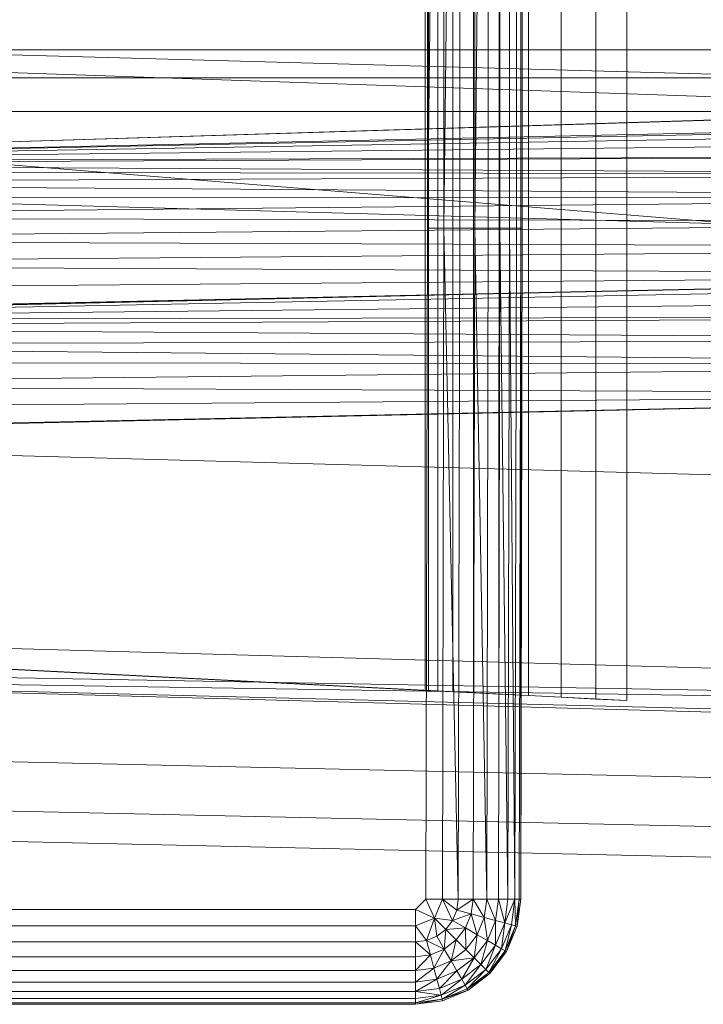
# Model space of a CAD drawing. Header units: metres. Extents: x 391.1 to 430.4, y 12.7 to 28.4.
# Tile 125 of 168: x 407.4721 to 407.5672, y 27.1227 to 27.2598. Entities that reach past the tile are written whole.
import ezdxf

# ---------------------------------------------------------------- set-up
doc = ezdxf.new("R2010")
doc.units = ezdxf.units.M
doc.layers.add('A-DETL-____-MBND', color=7, linetype='Continuous', lineweight=18)

# ---------------------------------------------------------------- blocks, each defined once
blk = doc.blocks.new('Family - Inodor PB-155807-02_PCI_P0')
at = {"layer": 'A-DETL-____-MBND', "color": 253, "true_color": 0xaaaaaa}
for p, q in [((0.16489, 0.38826), (0.16489, 0.01465)), ((0.16489, 0.38826), (0.16489, 0.01465)), ((0.17052, 0.36194), (0.17052, 0.04274)), ((0.17536, 0.36218), (0.17536, 0.04249)), ((0.17966, 0.04228), (0.17966, 0.3624)), ((0.15161, 0.36098), (0.15161, 0.0437)), ((0.15205, 0.361), (0.15205, 0.04368)), ((0.15334, 0.36106), (0.15334, 0.04361)), ((0.15546, 0.36117), (0.15546, 0.04351)), ((0.15833, 0.36132), (0.15833, 0.04336)), ((0.16188, 0.3615), (0.16187, 0.04318)), ((0.16598, 0.36171), (0.16598, 0.04297)), ((0.15191, 0.10805), (0.15191, 0.29485)), ((0.15191, 0.29485), (0.15191, 0.10805)), ((0.15419, 0.29485), (0.15191, 0.10805)), ((0.15191, 0.10805), (0.15191, 0.29485)), ((0.15191, 0.10805), (0.15419, 0.29485)), ((0.15419, 0.10805), (0.15419, 0.29485)), ((0.15641, 0.29485), (0.15419, 0.10805)), ((0.15419, 0.10805), (0.15419, 0.29485)), ((0.15419, 0.10805), (0.15419, 0.29485)), ((0.15419, 0.10805), (0.15641, 0.29485)), ((0.15641, 0.10805), (0.15641, 0.29485)), ((0.15641, 0.10805), (0.15641, 0.29485)), ((0.15641, 0.10805), (0.15641, 0.29485)), ((0.15849, 0.10805), (0.15849, 0.29485)), ((0.15849, 0.29485), (0.15849, 0.10805)), ((0.16037, 0.29485), (0.15849, 0.10805)), ((0.15849, 0.10805), (0.15849, 0.29485)), ((0.15849, 0.10805), (0.16037, 0.29485)), ((0.16037, 0.10805), (0.16037, 0.29485)), ((0.16037, 0.10805), (0.16037, 0.29485)), ((0.16037, 0.10805), (0.16037, 0.29485)), ((0.162, 0.10805), (0.162, 0.29485)), ((0.162, 0.29485), (0.162, 0.10805)), ((0.162, 0.10805), (0.162, 0.29485)), ((0.16332, 0.10805), (0.16332, 0.29485)), ((0.16332, 0.29485), (0.16332, 0.10805)), ((0.16332, 0.10805), (0.16332, 0.29485)), ((0.16429, 0.10805), (0.16429, 0.29485)), ((0.16429, 0.29485), (0.16429, 0.10805)), ((0.16429, 0.10805), (0.16429, 0.29485)), ((0.16489, 0.10805), (0.16489, 0.29485)), ((0.16489, 0.29485), (0.16489, 0.10805)), ((0.16489, 0.10805), (0.16489, 0.29485)), ((0.16509, 0.29485), (0.16509, 0.10805)), ((0.16509, 0.29485), (0.16509, 0.10805)), ((0.51095, 0.12067), (0.00127, 0.13475)), ((0.52327, 0.1334), (0.00127, 0.11723)), ((0.00187, 0.11726), (0.52327, 0.1334)), ((0.00187, 0.11726), (0.52327, 0.1334)), ((0.00186, 0.13288), (0.28176, 0.13288)), ((0.28176, 0.13288), (0.00186, 0.13288)), ((0.28176, 0.13288), (0.00186, 0.13288)), ((0.28176, 0.13288), (0.00186, 0.13288)), ((0.28176, 0.12326), (0.00186, 0.13288)), ((0.28176, 0.12326), (0.00186, 0.13288)), ((0.00187, 0.11726), (0.51154, 0.13288)), ((0.00187, 0.11726), (0.51154, 0.13288)), ((0.00186, 0.12899), (0.28176, 0.12899)), ((0.28176, 0.12899), (0.00186, 0.12899)), ((0.00186, 0.12431), (0.28176, 0.12431)), ((0.28176, 0.12431), (0.00186, 0.12431)), ((0.28175, 0.10165), (0.00186, 0.12431)), ((0.28175, 0.10165), (0.00186, 0.12431)), ((0.00187, 0.11726), (0.28176, 0.12326)), ((0.00187, 0.11726), (0.28176, 0.12326)), ((0.28176, 0.12326), (0.00187, 0.11726)), ((0.00187, 0.11726), (0.28176, 0.12326)), ((0.28176, 0.12295), (0.00187, 0.11726)), ((0.00187, 0.11726), (0.28176, 0.12295)), ((0.28176, 0.12197), (0.00187, 0.11726)), ((0.00187, 0.11726), (0.28176, 0.12197)), ((0.28176, 0.12037), (0.00187, 0.11726)), ((0.00187, 0.11726), (0.28176, 0.12037)), ((0.28176, 0.11819), (0.00187, 0.11726)), ((0.00187, 0.11694), (0.28176, 0.11819)), ((0.00187, 0.11726), (0.28176, 0.11819)), ((0.00187, 0.11694), (0.28176, 0.11819)), ((0.28176, 0.11552), (0.00187, 0.11694)), ((0.28176, 0.11552), (0.00187, 0.11694)), ((0.28176, 0.11552), (0.00187, 0.11596)), ((0.28176, 0.11552), (0.00187, 0.11596)), ((0.28176, 0.11552), (0.00187, 0.11436)), ((0.00187, 0.11436), (0.28176, 0.11552)), ((0.51095, 0.09991), (0.00127, 0.11399)), ((0.28176, 0.11242), (0.00187, 0.11436)), ((0.28176, 0.11242), (0.00187, 0.11436)), ((0.28176, 0.11242), (0.00187, 0.11219)), ((0.00187, 0.10951), (0.28176, 0.11242)), ((0.00187, 0.11219), (0.28176, 0.11242)), ((0.00187, 0.10951), (0.28176, 0.11242)), ((0.28176, 0.10898), (0.00187, 0.10951)), ((0.28176, 0.10898), (0.00187, 0.10951)), ((0.28176, 0.10898), (0.00187, 0.10641)), ((0.00187, 0.10641), (0.28176, 0.10898)), ((0.15171, 0.01465), (0.15191, 0.10805)), ((0.15191, 0.10805), (0.15171, 0.01465)), ((0.15191, 0.10805), (0.15171, 0.01465)), ((0.15419, 0.10805), (0.15191, 0.10805)), ((0.15419, 0.10805), (0.15191, 0.10805)), ((0.15419, 0.10805), (0.15399, 0.01465)), ((0.15419, 0.10805), (0.15399, 0.01465)), ((0.15399, 0.01465), (0.15419, 0.10805)), ((0.15641, 0.10805), (0.15419, 0.10805)), ((0.15641, 0.10805), (0.15419, 0.10805)), ((0.15621, 0.01465), (0.15419, 0.10805)), ((0.15621, 0.01465), (0.15419, 0.10805)), ((0.15641, 0.10805), (0.15621, 0.01465)), ((0.15641, 0.10805), (0.15621, 0.01465)), ((0.15641, 0.10805), (0.15621, 0.01465)), ((0.15641, 0.10805), (0.15849, 0.10805)), ((0.15849, 0.10805), (0.15641, 0.10805)), ((0.15849, 0.10805), (0.15829, 0.01465)), ((0.15849, 0.10805), (0.15829, 0.01465)), ((0.15829, 0.01465), (0.15849, 0.10805)), ((0.16037, 0.10805), (0.15849, 0.10805)), ((0.16037, 0.10805), (0.15849, 0.10805)), ((0.16017, 0.01465), (0.15849, 0.10805)), ((0.16017, 0.01465), (0.15849, 0.10805)), ((0.16037, 0.10805), (0.16017, 0.01465)), ((0.16037, 0.10805), (0.16017, 0.01465)), ((0.16037, 0.10805), (0.16017, 0.01465)), ((0.16037, 0.10805), (0.162, 0.10805)), ((0.162, 0.10805), (0.16037, 0.10805)), ((0.162, 0.10805), (0.1618, 0.01465)), ((0.162, 0.10805), (0.1618, 0.01465)), ((0.1618, 0.01465), (0.162, 0.10805)), ((0.16332, 0.10805), (0.162, 0.10805)), ((0.162, 0.10805), (0.16332, 0.10805)), ((0.16332, 0.10805), (0.162, 0.10805)), ((0.16312, 0.01465), (0.162, 0.10805)), ((0.16312, 0.01465), (0.162, 0.10805)), ((0.16332, 0.10805), (0.16312, 0.01465)), ((0.16332, 0.10805), (0.16312, 0.01465)), ((0.16312, 0.01465), (0.16332, 0.10805)), ((0.16429, 0.10805), (0.16332, 0.10805)), ((0.16332, 0.10805), (0.16429, 0.10805)), ((0.16429, 0.10805), (0.16332, 0.10805)), ((0.16409, 0.01465), (0.16332, 0.10805)), ((0.16409, 0.01465), (0.16332, 0.10805)), ((0.16429, 0.10805), (0.16409, 0.01465)), ((0.16429, 0.10805), (0.16409, 0.01465)), ((0.16429, 0.10805), (0.16409, 0.01465)), ((0.16489, 0.10805), (0.16429, 0.10805)), ((0.16429, 0.10805), (0.16489, 0.10805)), ((0.16489, 0.10805), (0.16429, 0.10805)), ((0.16489, 0.10805), (0.16469, 0.01465)), ((0.16489, 0.10805), (0.16469, 0.01465)), ((0.16469, 0.01465), (0.16489, 0.10805)), ((0.16509, 0.10805), (0.16489, 0.10805)), ((0.16509, 0.10805), (0.16489, 0.01465)), ((0.16489, 0.10805), (0.16509, 0.10805)), ((0.16509, 0.10805), (0.16489, 0.01465)), ((0.16509, 0.10805), (0.16489, 0.10805)), ((0.16489, 0.01465), (0.16489, 0.10805)), ((0.16489, 0.01465), (0.16489, 0.10805)), ((0.28176, 0.10533), (0.00187, 0.10641)), ((0.28176, 0.10533), (0.00187, 0.10641)), ((0.28176, 0.10533), (0.00187, 0.10298)), ((0.00187, 0.10298), (0.28176, 0.10533)), ((0.28176, 0.10156), (0.00187, 0.10298)), ((0.28176, 0.10156), (0.00187, 0.10298)), ((0.28176, 0.10156), (0.00127, 0.09542)), ((0.28176, 0.10156), (0.00187, 0.09932)), ((0.00187, 0.09555), (0.28176, 0.10156)), ((0.00187, 0.09932), (0.28176, 0.10156)), ((0.00187, 0.09555), (0.28176, 0.10156)), ((0.28175, 0.10165), (0.00192, 0.09531)), ((0.00192, 0.09531), (0.28175, 0.10165)), ((0.28181, 0.10065), (0.00192, 0.09531)), ((0.00192, 0.09531), (0.28181, 0.10065)), ((0.28181, 0.0982), (0.00192, 0.09531)), ((0.00192, 0.09531), (0.28181, 0.0982)), ((0.28181, 0.09576), (0.00192, 0.09531)), ((0.00192, 0.09431), (0.28181, 0.09576)), ((0.00192, 0.09531), (0.28181, 0.09576)), ((0.00192, 0.09431), (0.28181, 0.09576)), ((0.28181, 0.09248), (0.00192, 0.09431)), ((0.28181, 0.09248), (0.00192, 0.09431)), ((0.28181, 0.09248), (0.00192, 0.09185)), ((0.00192, 0.09185), (0.28181, 0.09248)), ((0.28181, 0.08906), (0.00192, 0.09185)), ((0.28181, 0.08906), (0.00192, 0.09185)), ((0.28181, 0.08906), (0.00192, 0.08942)), ((0.28181, 0.08906), (0.00192, 0.08942)), ((0.28181, 0.08906), (0.00192, 0.08614)), ((0.00192, 0.08614), (0.28181, 0.08906)), ((0.28181, 0.08497), (0.00192, 0.08614)), ((0.28181, 0.08497), (0.00192, 0.08614)), ((0.28181, 0.08497), (0.00127, 0.07882)), ((0.28181, 0.08497), (0.00192, 0.08272)), ((0.00192, 0.07896), (0.28181, 0.08497)), ((0.00192, 0.08272), (0.28181, 0.08497)), ((0.00192, 0.07896), (0.28181, 0.08497)), ((0.51095, 0.06488), (0.00127, 0.07896)), ((0.51095, 0.03799), (0.00127, 0.05207)), ((0.01521, 0.05064), (0.15161, 0.0437)), ((0.17966, 0.04228), (0.01521, 0.05064)), ((0.51095, 0.03799), (0.00127, 0.04712)), ((0.51095, 0.03799), (0.00127, 0.04594)), ((0.51095, 0.03305), (0.00127, 0.04594)), ((0.51095, 0.03186), (0.00127, 0.04594)), ((0.15161, 0.0437), (0.15205, 0.04368)), ((0.15205, 0.04368), (0.15334, 0.04361)), ((0.15334, 0.04361), (0.15546, 0.04351)), ((0.15546, 0.04351), (0.15833, 0.04336)), ((0.15833, 0.04336), (0.16187, 0.04318)), ((0.16187, 0.04318), (0.16598, 0.04297)), ((0.16598, 0.04297), (0.17052, 0.04274)), ((0.17052, 0.04274), (0.17536, 0.04249)), ((0.17536, 0.04249), (0.17966, 0.04228)), ((0.00056, 0.03582), (0.31998, 0.0287)), ((0.00056, 0.03582), (0.31998, 0.0287)), ((0.00022, 0.02899), (0.31971, 0.02187)), ((0.00022, 0.02899), (0.31971, 0.02187)), ((0, 0.02477), (0.31954, 0.01764)), ((0, 0.02477), (0.31954, 0.01764)), ((0.15171, 0.01465), (0.15024, 0.01318)), ((0.15171, 0.01465), (0.15024, 0.01318)), ((0.15024, 0.01318), (0.15171, 0.01465)), ((0.15399, 0.01465), (0.15171, 0.01465)), ((0.15289, 0.012), (0.15171, 0.01465)), ((0.15399, 0.01465), (0.15171, 0.01465)), ((0.15289, 0.012), (0.15171, 0.01465)), ((0.15399, 0.01465), (0.15289, 0.012)), ((0.15289, 0.012), (0.15399, 0.01465)), ((0.15621, 0.01465), (0.15399, 0.01465)), ((0.156, 0.01311), (0.15399, 0.01465)), ((0.15621, 0.01465), (0.15399, 0.01465)), ((0.156, 0.01311), (0.15399, 0.01465)), ((0.15399, 0.01465), (0.15621, 0.01465)), ((0.156, 0.01311), (0.15399, 0.01465)), ((0.15541, 0.01167), (0.15399, 0.01465)), ((0.15541, 0.01167), (0.15399, 0.01465)), ((0.15621, 0.01465), (0.156, 0.01311)), ((0.15829, 0.01465), (0.156, 0.01311)), ((0.156, 0.01311), (0.15621, 0.01465)), ((0.156, 0.01311), (0.15621, 0.01465)), ((0.156, 0.01311), (0.15829, 0.01465)), ((0.15829, 0.01465), (0.15621, 0.01465)), ((0.15829, 0.01465), (0.15621, 0.01465)), ((0.15829, 0.01465), (0.15621, 0.01465)), ((0.15829, 0.01465), (0.15801, 0.01257)), ((0.15801, 0.01257), (0.15829, 0.01465)), ((0.15801, 0.01257), (0.15829, 0.01465)), ((0.16017, 0.01465), (0.15829, 0.01465)), ((0.16017, 0.01465), (0.15829, 0.01465)), ((0.16017, 0.01465), (0.15829, 0.01465)), ((0.15983, 0.01208), (0.15829, 0.01465)), ((0.15983, 0.01208), (0.15829, 0.01465)), ((0.16017, 0.01465), (0.15983, 0.01208)), ((0.16017, 0.01465), (0.15983, 0.01208)), ((0.15983, 0.01208), (0.16017, 0.01465)), ((0.1618, 0.01465), (0.16017, 0.01465)), ((0.1618, 0.01465), (0.16017, 0.01465)), ((0.1618, 0.01465), (0.16017, 0.01465)), ((0.1614, 0.01166), (0.16017, 0.01465)), ((0.1614, 0.01166), (0.16017, 0.01465)), ((0.1618, 0.01465), (0.1614, 0.01166)), ((0.1618, 0.01465), (0.1614, 0.01166)), ((0.1614, 0.01166), (0.1618, 0.01465)), ((0.16312, 0.01465), (0.1618, 0.01465)), ((0.16312, 0.01465), (0.1618, 0.01465)), ((0.16312, 0.01465), (0.1618, 0.01465)), ((0.16268, 0.01132), (0.1618, 0.01465)), ((0.16268, 0.01132), (0.1618, 0.01465)), ((0.16312, 0.01465), (0.16268, 0.01132)), ((0.16312, 0.01465), (0.16268, 0.01132)), ((0.16409, 0.01465), (0.16268, 0.01132)), ((0.16268, 0.01132), (0.16312, 0.01465)), ((0.16268, 0.01132), (0.16409, 0.01465)), ((0.16409, 0.01465), (0.16312, 0.01465)), ((0.16409, 0.01465), (0.16312, 0.01465)), ((0.16409, 0.01465), (0.16312, 0.01465)), ((0.16409, 0.01465), (0.16362, 0.01106)), ((0.16362, 0.01106), (0.16409, 0.01465)), ((0.16362, 0.01106), (0.16409, 0.01465)), ((0.16469, 0.01465), (0.16409, 0.01465)), ((0.16469, 0.01465), (0.16409, 0.01465)), ((0.16469, 0.01465), (0.16409, 0.01465)), ((0.16419, 0.01091), (0.16409, 0.01465)), ((0.16419, 0.01091), (0.16409, 0.01465)), ((0.16469, 0.01465), (0.16419, 0.01091)), ((0.16469, 0.01465), (0.16419, 0.01091)), ((0.16419, 0.01091), (0.16469, 0.01465)), ((0.16489, 0.01465), (0.16439, 0.01086)), ((0.16489, 0.01465), (0.16439, 0.01086)), ((0.16489, 0.01465), (0.16439, 0.01086)), ((0.16489, 0.01465), (0.16439, 0.01086)), ((0.16439, 0.01086), (0.16469, 0.01465)), ((0.16439, 0.01086), (0.16469, 0.01465)), ((0.16489, 0.01465), (0.16469, 0.01465)), ((0.16489, 0.01465), (0.16469, 0.01465)), ((0.16489, 0.01465), (0.16469, 0.01465)), ((0.15024, 0.01318), (0.01521, 0.01318)), ((0.01521, 0.01318), (0.15024, 0.01318)), ((0.15024, 0.01318), (0.01521, 0.01318)), ((0.15289, 0.012), (0.15024, 0.01318)), ((0.15024, 0.0109), (0.15024, 0.01318)), ((0.15289, 0.012), (0.15024, 0.01318)), ((0.15024, 0.01318), (0.15024, 0.0109)), ((0.156, 0.01311), (0.15541, 0.01167)), ((0.156, 0.01311), (0.15541, 0.01167)), ((0.15541, 0.01167), (0.156, 0.01311)), ((0.15801, 0.01257), (0.15541, 0.01167)), ((0.15541, 0.01167), (0.15801, 0.01257)), ((0.15801, 0.01257), (0.156, 0.01311)), ((0.15801, 0.01257), (0.156, 0.01311)), ((0.15801, 0.01257), (0.156, 0.01311)), ((0.15801, 0.01257), (0.15721, 0.01062)), ((0.15721, 0.01062), (0.15801, 0.01257)), ((0.15721, 0.01062), (0.15801, 0.01257)), ((0.15983, 0.01208), (0.15801, 0.01257)), ((0.15983, 0.01208), (0.15801, 0.01257)), ((0.15983, 0.01208), (0.15801, 0.01257)), ((0.15884, 0.00968), (0.15801, 0.01257)), ((0.15884, 0.00968), (0.15801, 0.01257)), ((0.15289, 0.012), (0.15024, 0.0109)), ((0.15024, 0.0109), (0.15289, 0.012)), ((0.15178, 0.00888), (0.15289, 0.012)), ((0.15178, 0.00888), (0.15289, 0.012)), ((0.15541, 0.01167), (0.15289, 0.012)), ((0.15446, 0.01043), (0.15289, 0.012)), ((0.15322, 0.00948), (0.15289, 0.012)), ((0.15541, 0.01167), (0.15289, 0.012)), ((0.15541, 0.01167), (0.15289, 0.012)), ((0.15446, 0.01043), (0.15289, 0.012)), ((0.15446, 0.01043), (0.15289, 0.012)), ((0.15322, 0.00948), (0.15289, 0.012)), ((0.15322, 0.00948), (0.15289, 0.012)), ((0.15541, 0.01167), (0.15446, 0.01043)), ((0.15541, 0.01167), (0.15446, 0.01043)), ((0.15446, 0.01043), (0.15541, 0.01167)), ((0.15721, 0.01062), (0.15541, 0.01167)), ((0.15721, 0.01062), (0.15541, 0.01167)), ((0.15721, 0.01062), (0.15541, 0.01167)), ((0.15983, 0.01208), (0.15884, 0.00968)), ((0.15983, 0.01208), (0.15884, 0.00968)), ((0.15884, 0.00968), (0.15983, 0.01208)), ((0.1614, 0.01166), (0.15983, 0.01208)), ((0.1614, 0.01166), (0.15983, 0.01208)), ((0.1614, 0.01166), (0.15983, 0.01208)), ((0.16025, 0.00887), (0.15983, 0.01208)), ((0.16025, 0.00887), (0.15983, 0.01208)), ((0.1614, 0.01166), (0.16025, 0.00887)), ((0.1614, 0.01166), (0.16025, 0.00887)), ((0.16025, 0.00887), (0.1614, 0.01166)), ((0.16139, 0.00821), (0.1614, 0.01166)), ((0.16139, 0.00821), (0.1614, 0.01166)), ((0.16268, 0.01132), (0.16139, 0.00821)), ((0.16268, 0.01132), (0.16139, 0.00821)), ((0.16139, 0.00821), (0.16268, 0.01132)), ((0.16268, 0.01132), (0.1614, 0.01166)), ((0.16268, 0.01132), (0.1614, 0.01166)), ((0.16268, 0.01132), (0.1614, 0.01166)), ((0.16223, 0.00772), (0.16268, 0.01132)), ((0.16223, 0.00772), (0.16268, 0.01132)), ((0.16362, 0.01106), (0.16223, 0.00772)), ((0.16362, 0.01106), (0.16223, 0.00772)), ((0.16223, 0.00772), (0.16362, 0.01106)), ((0.16362, 0.01106), (0.16268, 0.01132)), ((0.16362, 0.01106), (0.16268, 0.01132)), ((0.16362, 0.01106), (0.16268, 0.01132)), ((0.16275, 0.00743), (0.16362, 0.01106)), ((0.16275, 0.00743), (0.16362, 0.01106)), ((0.16419, 0.01091), (0.16362, 0.01106)), ((0.16419, 0.01091), (0.16362, 0.01106)), ((0.16419, 0.01091), (0.16362, 0.01106)), ((0.15024, 0.0109), (0.01521, 0.0109)), ((0.01521, 0.0109), (0.15024, 0.0109)), ((0.15024, 0.0109), (0.01521, 0.0109)), ((0.15178, 0.00888), (0.15024, 0.0109)), ((0.15024, 0.00868), (0.15024, 0.0109)), ((0.15178, 0.00888), (0.15024, 0.0109)), ((0.15178, 0.00888), (0.15024, 0.0109)), ((0.15024, 0.00868), (0.15024, 0.0109)), ((0.15024, 0.0109), (0.15024, 0.00868)), ((0.15446, 0.01043), (0.15322, 0.00948)), ((0.15446, 0.01043), (0.15322, 0.00948)), ((0.15322, 0.00948), (0.15446, 0.01043)), ((0.15426, 0.00768), (0.15446, 0.01043)), ((0.15426, 0.00768), (0.15446, 0.01043)), ((0.15721, 0.01062), (0.15446, 0.01043)), ((0.15446, 0.01043), (0.15721, 0.01062)), ((0.15593, 0.00896), (0.15446, 0.01043)), ((0.15593, 0.00896), (0.15446, 0.01043)), ((0.15593, 0.00896), (0.15446, 0.01043)), ((0.15721, 0.01062), (0.15593, 0.00896)), ((0.15593, 0.00896), (0.15721, 0.01062)), ((0.15593, 0.00896), (0.15721, 0.01062)), ((0.15884, 0.00968), (0.15721, 0.01062)), ((0.15884, 0.00968), (0.15721, 0.01062)), ((0.15884, 0.00968), (0.15721, 0.01062)), ((0.15726, 0.00763), (0.15721, 0.01062)), ((0.15726, 0.00763), (0.15721, 0.01062)), ((0.15884, 0.00968), (0.15726, 0.00763)), ((0.15884, 0.00968), (0.15726, 0.00763)), ((0.15726, 0.00763), (0.15884, 0.00968)), ((0.15841, 0.00648), (0.15884, 0.00968)), ((0.15841, 0.00648), (0.15884, 0.00968)), ((0.16025, 0.00887), (0.15884, 0.00968)), ((0.16025, 0.00887), (0.15884, 0.00968)), ((0.16025, 0.00887), (0.15884, 0.00968)), ((0.16419, 0.01091), (0.16275, 0.00743)), ((0.16419, 0.01091), (0.16275, 0.00743)), ((0.16275, 0.00743), (0.16419, 0.01091)), ((0.16292, 0.00733), (0.16419, 0.01091)), ((0.16292, 0.00733), (0.16419, 0.01091)), ((0.16439, 0.01086), (0.16292, 0.00733)), ((0.16439, 0.01086), (0.16292, 0.00733)), ((0.16439, 0.01086), (0.16292, 0.00733)), ((0.16439, 0.01086), (0.16292, 0.00733)), ((0.16439, 0.01086), (0.16419, 0.01091)), ((0.16439, 0.01086), (0.16419, 0.01091)), ((0.16439, 0.01086), (0.16419, 0.01091)), ((0.15024, 0.00868), (0.01521, 0.00868)), ((0.01521, 0.00868), (0.15024, 0.00868)), ((0.15024, 0.00868), (0.01521, 0.00868)), ((0.15178, 0.00888), (0.15024, 0.00868)), ((0.15178, 0.00888), (0.15024, 0.00868)), ((0.15024, 0.00868), (0.15178, 0.00888)), ((0.15024, 0.0066), (0.15024, 0.00868)), ((0.15232, 0.00687), (0.15024, 0.00868)), ((0.15024, 0.00868), (0.15024, 0.0066)), ((0.15232, 0.00687), (0.15024, 0.00868)), ((0.15024, 0.0066), (0.15024, 0.00868)), ((0.15322, 0.00948), (0.15178, 0.00888)), ((0.15322, 0.00948), (0.15178, 0.00888)), ((0.15178, 0.00888), (0.15322, 0.00948)), ((0.15178, 0.00888), (0.15232, 0.00687)), ((0.15426, 0.00768), (0.15178, 0.00888)), ((0.15232, 0.00687), (0.15178, 0.00888)), ((0.15426, 0.00768), (0.15178, 0.00888)), ((0.15232, 0.00687), (0.15178, 0.00888)), ((0.15426, 0.00768), (0.15322, 0.00948)), ((0.15426, 0.00768), (0.15322, 0.00948)), ((0.15426, 0.00768), (0.15322, 0.00948)), ((0.15593, 0.00896), (0.15426, 0.00768)), ((0.15593, 0.00896), (0.15426, 0.00768)), ((0.15426, 0.00768), (0.15593, 0.00896)), ((0.1552, 0.00605), (0.15593, 0.00896)), ((0.1552, 0.00605), (0.15593, 0.00896)), ((0.15726, 0.00763), (0.15593, 0.00896)), ((0.15726, 0.00763), (0.15593, 0.00896)), ((0.15726, 0.00763), (0.15593, 0.00896)), ((0.16025, 0.00887), (0.15841, 0.00648)), ((0.16025, 0.00887), (0.15841, 0.00648)), ((0.15841, 0.00648), (0.16025, 0.00887)), ((0.15935, 0.00554), (0.16025, 0.00887)), ((0.15935, 0.00554), (0.16025, 0.00887)), ((0.16139, 0.00821), (0.16025, 0.00887)), ((0.16139, 0.00821), (0.16025, 0.00887)), ((0.16139, 0.00821), (0.16025, 0.00887)), ((0.15232, 0.00687), (0.15024, 0.0066)), ((0.15232, 0.00687), (0.15024, 0.0066)), ((0.15024, 0.00472), (0.15232, 0.00687)), ((0.15024, 0.0066), (0.15232, 0.00687)), ((0.15024, 0.00472), (0.15232, 0.00687)), ((0.15426, 0.00768), (0.15232, 0.00687)), ((0.15426, 0.00768), (0.15232, 0.00687)), ((0.15232, 0.00687), (0.15426, 0.00768)), ((0.15281, 0.00505), (0.15232, 0.00687)), ((0.15281, 0.00505), (0.15232, 0.00687)), ((0.15281, 0.00505), (0.15232, 0.00687)), ((0.15281, 0.00505), (0.15426, 0.00768)), ((0.15281, 0.00505), (0.15426, 0.00768)), ((0.1552, 0.00605), (0.15426, 0.00768)), ((0.1552, 0.00605), (0.15426, 0.00768)), ((0.1552, 0.00605), (0.15426, 0.00768)), ((0.15726, 0.00763), (0.1552, 0.00605)), ((0.15726, 0.00763), (0.1552, 0.00605)), ((0.1552, 0.00605), (0.15726, 0.00763)), ((0.15841, 0.00648), (0.15726, 0.00763)), ((0.15841, 0.00648), (0.15726, 0.00763)), ((0.15841, 0.00648), (0.15726, 0.00763)), ((0.16139, 0.00821), (0.15935, 0.00554)), ((0.16139, 0.00821), (0.15935, 0.00554)), ((0.15935, 0.00554), (0.16139, 0.00821)), ((0.16003, 0.00485), (0.16139, 0.00821)), ((0.16003, 0.00485), (0.16139, 0.00821)), ((0.16223, 0.00772), (0.16003, 0.00485)), ((0.16223, 0.00772), (0.16003, 0.00485)), ((0.16003, 0.00485), (0.16223, 0.00772)), ((0.16045, 0.00443), (0.16223, 0.00772)), ((0.16045, 0.00443), (0.16223, 0.00772)), ((0.16275, 0.00743), (0.16045, 0.00443)), ((0.16275, 0.00743), (0.16045, 0.00443)), ((0.16045, 0.00443), (0.16275, 0.00743)), ((0.1606, 0.00429), (0.16275, 0.00743)), ((0.1606, 0.00429), (0.16275, 0.00743)), ((0.16292, 0.00733), (0.1606, 0.00429)), ((0.16292, 0.00733), (0.1606, 0.00429)), ((0.16292, 0.00733), (0.1606, 0.00429)), ((0.16292, 0.00733), (0.1606, 0.00429)), ((0.16223, 0.00772), (0.16139, 0.00821)), ((0.16223, 0.00772), (0.16139, 0.00821)), ((0.16223, 0.00772), (0.16139, 0.00821)), ((0.16275, 0.00743), (0.16223, 0.00772)), ((0.16275, 0.00743), (0.16223, 0.00772)), ((0.16275, 0.00743), (0.16223, 0.00772)), ((0.16292, 0.00733), (0.16275, 0.00743)), ((0.16292, 0.00733), (0.16275, 0.00743)), ((0.16292, 0.00733), (0.16275, 0.00743)), ((0.15024, 0.0066), (0.01521, 0.0066)), ((0.01521, 0.0066), (0.15024, 0.0066)), ((0.15024, 0.0066), (0.01521, 0.0066)), ((0.15024, 0.00472), (0.15024, 0.0066)), ((0.15024, 0.00472), (0.15024, 0.0066)), ((0.15024, 0.0066), (0.15024, 0.00472)), ((0.1552, 0.00605), (0.15281, 0.00505)), ((0.1552, 0.00605), (0.15281, 0.00505)), ((0.15281, 0.00505), (0.1552, 0.00605)), ((0.15323, 0.00348), (0.1552, 0.00605)), ((0.15323, 0.00348), (0.1552, 0.00605)), ((0.15841, 0.00648), (0.1552, 0.00605)), ((0.1552, 0.00605), (0.15841, 0.00648)), ((0.15602, 0.00464), (0.1552, 0.00605)), ((0.15602, 0.00464), (0.1552, 0.00605)), ((0.15602, 0.00464), (0.1552, 0.00605)), ((0.15841, 0.00648), (0.15602, 0.00464)), ((0.15602, 0.00464), (0.15841, 0.00648)), ((0.15602, 0.00464), (0.15841, 0.00648)), ((0.15668, 0.0035), (0.15841, 0.00648)), ((0.15668, 0.0035), (0.15841, 0.00648)), ((0.15935, 0.00554), (0.15668, 0.0035)), ((0.15935, 0.00554), (0.15668, 0.0035)), ((0.15668, 0.0035), (0.15935, 0.00554)), ((0.15716, 0.00265), (0.15935, 0.00554)), ((0.15716, 0.00265), (0.15935, 0.00554)), ((0.15935, 0.00554), (0.15841, 0.00648)), ((0.15935, 0.00554), (0.15841, 0.00648)), ((0.15935, 0.00554), (0.15841, 0.00648)), ((0.16003, 0.00485), (0.15935, 0.00554)), ((0.16003, 0.00485), (0.15935, 0.00554)), ((0.16003, 0.00485), (0.15935, 0.00554)), ((0.15024, 0.00472), (0.01521, 0.00472)), ((0.01521, 0.00472), (0.15024, 0.00472)), ((0.15024, 0.00472), (0.01521, 0.00472)), ((0.15281, 0.00505), (0.15024, 0.00472)), ((0.15281, 0.00505), (0.15024, 0.00472)), ((0.15024, 0.00309), (0.15281, 0.00505)), ((0.15024, 0.00472), (0.15281, 0.00505)), ((0.15024, 0.00309), (0.15281, 0.00505)), ((0.15024, 0.00309), (0.15024, 0.00472)), ((0.15024, 0.00309), (0.15024, 0.00472)), ((0.15024, 0.00472), (0.15024, 0.00309)), ((0.15323, 0.00348), (0.15281, 0.00505)), ((0.15323, 0.00348), (0.15281, 0.00505)), ((0.15323, 0.00348), (0.15281, 0.00505)), ((0.15602, 0.00464), (0.15323, 0.00348)), ((0.15602, 0.00464), (0.15323, 0.00348)), ((0.15323, 0.00348), (0.15602, 0.00464)), ((0.15357, 0.00221), (0.15602, 0.00464)), ((0.15357, 0.00221), (0.15602, 0.00464)), ((0.15668, 0.0035), (0.15602, 0.00464)), ((0.15668, 0.0035), (0.15602, 0.00464)), ((0.15668, 0.0035), (0.15602, 0.00464)), ((0.16003, 0.00485), (0.15716, 0.00265)), ((0.16003, 0.00485), (0.15716, 0.00265)), ((0.15716, 0.00265), (0.16003, 0.00485)), ((0.15746, 0.00214), (0.16003, 0.00485)), ((0.15746, 0.00214), (0.16003, 0.00485)), ((0.16045, 0.00443), (0.15746, 0.00214)), ((0.16045, 0.00443), (0.15746, 0.00214)), ((0.15746, 0.00214), (0.16045, 0.00443)), ((0.1606, 0.00429), (0.15746, 0.00214)), ((0.15746, 0.00214), (0.1606, 0.00429)), ((0.1606, 0.00429), (0.15756, 0.00196)), ((0.1606, 0.00429), (0.15756, 0.00196)), ((0.1606, 0.00429), (0.15756, 0.00196)), ((0.15756, 0.00196), (0.1606, 0.00429)), ((0.16045, 0.00443), (0.16003, 0.00485)), ((0.16045, 0.00443), (0.16003, 0.00485)), ((0.16045, 0.00443), (0.16003, 0.00485)), ((0.1606, 0.00429), (0.16045, 0.00443)), ((0.1606, 0.00429), (0.16045, 0.00443)), ((0.1606, 0.00429), (0.16045, 0.00443)), ((0.15024, 0.00309), (0.01521, 0.00309)), ((0.01521, 0.00309), (0.15024, 0.00309)), ((0.15024, 0.00309), (0.01521, 0.00309)), ((0.15323, 0.00348), (0.15024, 0.00309)), ((0.15323, 0.00348), (0.15024, 0.00309)), ((0.15024, 0.00177), (0.15323, 0.00348)), ((0.15024, 0.00309), (0.15323, 0.00348)), ((0.15024, 0.00177), (0.15323, 0.00348)), ((0.15024, 0.00177), (0.15024, 0.00309)), ((0.15024, 0.00177), (0.15024, 0.00309)), ((0.15024, 0.00309), (0.15024, 0.00177)), ((0.15357, 0.00221), (0.15323, 0.00348)), ((0.15357, 0.00221), (0.15323, 0.00348)), ((0.15357, 0.00221), (0.15323, 0.00348)), ((0.15668, 0.0035), (0.15357, 0.00221)), ((0.15668, 0.0035), (0.15357, 0.00221)), ((0.15357, 0.00221), (0.15668, 0.0035)), ((0.15382, 0.00127), (0.15668, 0.0035)), ((0.15382, 0.00127), (0.15668, 0.0035)), ((0.15716, 0.00265), (0.15668, 0.0035)), ((0.15716, 0.00265), (0.15668, 0.0035)), ((0.15716, 0.00265), (0.15668, 0.0035)), ((0.15024, 0.00177), (0.01521, 0.00177)), ((0.01521, 0.00177), (0.15024, 0.00177)), ((0.15024, 0.00177), (0.01521, 0.00177)), ((0.15357, 0.00221), (0.15024, 0.00177)), ((0.15357, 0.00221), (0.15024, 0.00177)), ((0.15024, 0.00177), (0.15357, 0.00221)), ((0.15024, 0.0008), (0.15024, 0.00177)), ((0.15382, 0.00127), (0.15024, 0.00177)), ((0.15024, 0.00177), (0.15024, 0.0008)), ((0.15382, 0.00127), (0.15024, 0.00177)), ((0.15024, 0.0008), (0.15024, 0.00177)), ((0.15382, 0.00127), (0.15357, 0.00221)), ((0.15382, 0.00127), (0.15357, 0.00221)), ((0.15382, 0.00127), (0.15357, 0.00221)), ((0.15716, 0.00265), (0.15382, 0.00127)), ((0.15716, 0.00265), (0.15382, 0.00127)), ((0.15382, 0.00127), (0.15716, 0.00265)), ((0.15398, 0.00069), (0.15716, 0.00265)), ((0.15398, 0.00069), (0.15716, 0.00265)), ((0.15746, 0.00214), (0.15398, 0.00069)), ((0.15746, 0.00214), (0.15398, 0.00069)), ((0.15398, 0.00069), (0.15746, 0.00214)), ((0.15756, 0.00196), (0.15398, 0.00069)), ((0.15398, 0.00069), (0.15756, 0.00196)), ((0.15756, 0.00196), (0.15403, 0.0005)), ((0.15756, 0.00196), (0.15403, 0.0005)), ((0.15756, 0.00196), (0.15403, 0.0005)), ((0.15403, 0.0005), (0.15756, 0.00196)), ((0.15746, 0.00214), (0.15716, 0.00265)), ((0.15746, 0.00214), (0.15716, 0.00265)), ((0.15746, 0.00214), (0.15716, 0.00265)), ((0.15756, 0.00196), (0.15746, 0.00214)), ((0.15756, 0.00196), (0.15746, 0.00214)), ((0.15756, 0.00196), (0.15746, 0.00214)), ((0.15024, 0.0008), (0.01521, 0.0008)), ((0.01521, 0.0008), (0.15024, 0.0008)), ((0.15024, 0.0008), (0.01521, 0.0008)), ((0.15024, 0.0002), (0.01521, 0.0002)), ((0.01521, 0.0002), (0.15024, 0.0002)), ((0.15024, 0.0002), (0.01521, 0.0002)), ((0.15024, 0), (0.01521, 0)), ((0.15024, 0), (0.01521, 0)), ((0.15024, 0), (0.01521, 0)), ((0.01521, 0), (0.15024, 0)), ((0.15382, 0.00127), (0.15024, 0.0008)), ((0.15382, 0.00127), (0.15024, 0.0008)), ((0.15024, 0.0002), (0.15382, 0.00127)), ((0.15024, 0.0008), (0.15382, 0.00127)), ((0.15024, 0.0002), (0.15382, 0.00127)), ((0.15024, 0.0002), (0.15024, 0.0008)), ((0.15024, 0.0002), (0.15024, 0.0008)), ((0.15024, 0.0008), (0.15024, 0.0002)), ((0.15398, 0.00069), (0.15024, 0.0002)), ((0.15398, 0.00069), (0.15024, 0.0002)), ((0.15024, 0), (0.15398, 0.00069)), ((0.15024, 0), (0.15398, 0.00069)), ((0.15024, 0.0002), (0.15398, 0.00069)), ((0.15403, 0.0005), (0.15024, 0)), ((0.15403, 0.0005), (0.15024, 0)), ((0.15403, 0.0005), (0.15024, 0)), ((0.15403, 0.0005), (0.15024, 0)), ((0.15024, 0), (0.15024, 0.0002)), ((0.15024, 0), (0.15024, 0.0002)), ((0.15024, 0.0002), (0.15024, 0)), ((0.15398, 0.00069), (0.15382, 0.00127)), ((0.15398, 0.00069), (0.15382, 0.00127)), ((0.15398, 0.00069), (0.15382, 0.00127)), ((0.15403, 0.0005), (0.15398, 0.00069)), ((0.15403, 0.0005), (0.15398, 0.00069)), ((0.15403, 0.0005), (0.15398, 0.00069))]:
    blk.add_line(p, q, dxfattribs=at)
blk = doc.blocks.new('LONDR55-XX_ZZ-ARQ-CAA-M3D-Londres55_ifc-1-02_PCI_P0')
at = {"layer": 'A-DETL-____-MBND', "color": 253, "lineweight": 18, "true_color": 0xaaaaaa}
blk.add_blockref('Family - Inodor PB-155807-02_PCI_P0', (407.37693, 27.12274), dxfattribs=at)

msp = doc.modelspace()

# ---------------------------------------------------------------- block references
at = {"lineweight": 5}
msp.add_blockref('LONDR55-XX_ZZ-ARQ-CAA-M3D-Londres55_ifc-1-02_PCI_P0', (0, 0), dxfattribs=at)

doc.saveas('drawing.dxf')
